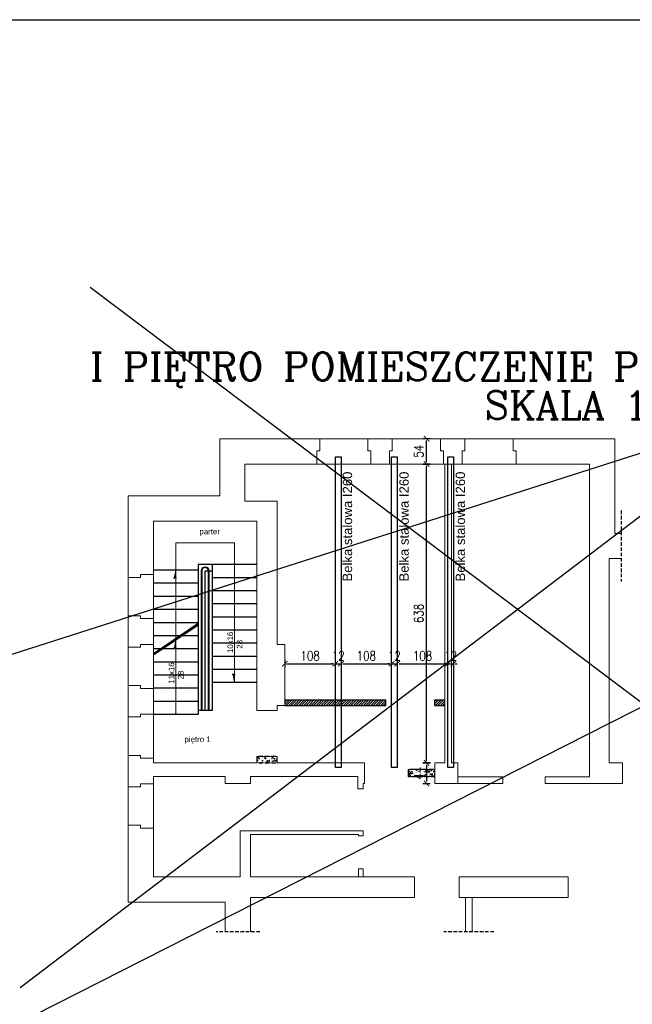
# Model space of a CAD drawing. Header units: millimetres. Extents: x -13852 to 21557, y -10038 to 8820.
# Tile 41 of 42: x 14016 to 15324, y 4865 to 6966. Entities that reach past the tile are written whole.
import ezdxf
from ezdxf.lldxf.tags import DXFTag

# ---------------------------------------------------------------- set-up
doc = ezdxf.new("R2010")
doc.units = ezdxf.units.MM
for name, pattern in [('DASHED', [0.75, 0.5, -0.25]), ('ELGO_LTYPE1', [0]), ('HIDDEN', [0.375, 0.25, -0.125])]:
    doc.linetypes.add(name, pattern=pattern)
for name, color, linetype in [('1', 2, 'Continuous'), ('2', 6, 'DASH'), ('cienka', 1, 'Continuous'), ('DIM', 243, 'Continuous'), ('przerywana', 1, 'HIDDEN'), ('widok 01', 4, 'Continuous'), ('wyburzenia', 10, 'DASHED')]:
    doc.layers.add(name, color=color, linetype=linetype)
for name, color, linetype, lineweight in [('istn widok', 252, 'Continuous', 25), ('kreskowanie 0.05', 252, 'ELGO_LTYPE1', 5), ('ocieplenie 0.05', 140, 'Continuous', 5), ('podkladka', 1, 'Continuous', 9)]:
    doc.layers.add(name, color=color, linetype=linetype, lineweight=lineweight)
doc.styles.add('ARIAL', font='arial.ttf')
doc.styles.add('MSE-100', font='romans.shx', dxfattribs={"width": 0.8, "height": 20})
doc.styles.add('NAGLOWKI', font='COMPLEX.shx')
doc.styles.get("Standard").update_dxf_attribs({"font": 'arial.ttf'})
tags = doc.linetypes.add('DASH', pattern=[15, 10, -5]).pattern_tags.tags
tags[6:7] = [DXFTag(74, 4), DXFTag(75, 0), DXFTag(340, '0'), DXFTag(46, 0.0), DXFTag(50, 0.0), DXFTag(44, 0.0), DXFTag(45, 0.0)]
tags[4:5] = [DXFTag(74, 4), DXFTag(75, 0), DXFTag(340, '0'), DXFTag(46, 0.0), DXFTag(50, 0.0), DXFTag(44, 0.0), DXFTag(45, 0.0)]
doc.dimstyles.new('MSE-100', dxfattribs={"dimtxt": 20, "dimasz": 4, "dimexe": 3, "dimexo": 30, "dimgap": 0.7, "dimtad": 0, "dimdec": 1, "dimrnd": 0.5, "dimdsep": 46, "dimtxsty": 'MSE-100', "dimblk": 'T1', "dimcen": -0.9, "dimse1": 1, "dimse2": 1, "dimclrd": 243, "dimclre": 242, "dimclrt": 52, "dimadec": 1, "dimazin": 2, "dimtfac": 0.3333, "dimtdec": 1, "dimtix": 1, "dimtmove": 2, "dimatfit": 3, "dimldrblk": 'strzalka', "dimfxl": 0, "dimtvp": 0.8333, "dimtolj": 1, "dimarcsym": 0})
pattern_1 = [(37.5, (-350782.91, -166151.847), (-0.31496679, 9.63411885), [0, -7.6, 0, -8.5, 0, -8.125]), (7.5, (-350782.91, -166151.847), (8.84888353, 14.11073033), [0, -4.1, 0, -6.85, 0, -2.625]), (327.5, (-350789.06, -166151.847), (15.57070931, 0.02829527), [0, -2.5, 0, -9, 0, -11.75]), (317.5, (-350789.06, -166151.847), (15.03063302, 4.38837782), [0, -1.25, 0, -5.9, 0, -6.75])]

# ---------------------------------------------------------------- blocks, each defined once
blk = doc.blocks.new('A$C3DC7343D')
at = {"layer": 'ocieplenie 0.05', "ltscale": 2}
h = blk.add_hatch(color=256, dxfattribs=at)
h.dxf.hatch_style = 1
h.paths.add_polyline_path([(4.7, 19), (1.4, 2), (4.7, 2)])
at = {"layer": 'kreskowanie 0.05', "ltscale": 2}
for p, q in [((0, 2), (6.3, 2)), ((4.7, 19), (1, 0))]:
    blk.add_line(p, q, dxfattribs=at)
blk = doc.blocks.new('A$C3EB64C60')
at = {"layer": 'kreskowanie 0.05', "ltscale": 2}
blk.add_blockref('A$C3DC7343D', (0, 0), dxfattribs=at)
blk = doc.blocks.new('A$C645346C6')
at = {"layer": 'ocieplenie 0.05', "ltscale": 2}
h = blk.add_hatch(color=256, dxfattribs=at)
h.dxf.hatch_style = 1
h.paths.add_polyline_path([(0, 2.3, 1), (4.5, 2.3, 1)])
blk = doc.blocks.new('T1')
at = {"color": 243}
blk.add_line((0, -2.04), (0, 1.96), dxfattribs=at)
at = {"color": 243, "const_width": 0.5}
blk.add_lwpolyline([(-1.5, -1.44), (1.5, 1.44)], dxfattribs=at)
blk = doc.blocks.new('*D113')
at = {"layer": 'Defpoints', "color": 0, "transparency": 16777216}
for p in [(14582.3, 5632.9), (14690.3, 5632.9), (14690.3, 5591.7)]:
    blk.add_point(p, dxfattribs=at)
at = {"layer": 'DIM', "color": 243, "lineweight": -2, "transparency": 16777216}
blk.add_line((14586.3, 5591.7), (14686.3, 5591.7), dxfattribs=at)
at = {"layer": 'DIM', "color": 243, "lineweight": -2, "transparency": 16777216, "xscale": 4, "yscale": 4, "zscale": 4, "rotation": 180}
blk.add_blockref('T1', (14582.3, 5591.7), dxfattribs=at)
at = {"layer": 'DIM', "color": 243, "lineweight": -2, "transparency": 16777216, "xscale": 4, "yscale": 4, "zscale": 4}
blk.add_blockref('T1', (14690.3, 5591.7), dxfattribs=at)
at = {"layer": 'DIM', "color": 52, "transparency": 16777216, "insert": (14636.3, 5608.4), "char_height": 20, "attachment_point": 5, "style": 'MSE-100'}
blk.add_mtext('\\A1;108', dxfattribs=at)
blk = doc.blocks.new('strzalka')
at = {"color": 243}
blk.add_line((0, -0.97), (0, 0.97), dxfattribs=at)
blk.add_lwpolyline([(-2, 0, 0.733, 0, 0), (0, 0, 0, 0, 0)], format="xyseb", dxfattribs=at)
blk = doc.blocks.new('*D114')
at = {"layer": 'Defpoints', "color": 0, "transparency": 16777216}
for p in [(14690.3, 5632.9), (14702.3, 5591.7), (14702.3, 5514.4)]:
    blk.add_point(p, dxfattribs=at)
at = {"layer": 'DIM', "color": 243, "lineweight": -2, "transparency": 16777216}
for p, q in [((14686.3, 5591.7), (14682.3, 5591.7)), ((14690.3, 5591.7), (14702.3, 5591.7)), ((14706.3, 5591.7), (14710.3, 5591.7))]:
    blk.add_line(p, q, dxfattribs=at)
at = {"layer": 'DIM', "color": 243, "lineweight": -2, "transparency": 16777216, "xscale": 4, "yscale": 4, "zscale": 4}
blk.add_blockref('T1', (14690.3, 5591.7), dxfattribs=at)
at = {"layer": 'DIM', "color": 243, "lineweight": -2, "transparency": 16777216, "xscale": 4, "yscale": 4, "zscale": 4, "rotation": 180}
blk.add_blockref('T1', (14702.3, 5591.7), dxfattribs=at)
at = {"layer": 'DIM', "color": 52, "transparency": 16777216, "insert": (14696.3, 5608.4), "char_height": 20, "attachment_point": 5, "style": 'MSE-100'}
blk.add_mtext('\\A1;12', dxfattribs=at)
blk = doc.blocks.new('*D115')
at = {"layer": 'Defpoints', "color": 0, "transparency": 16777216}
for p in [(14810.3, 5591.7), (14702.3, 5514.4), (14810.3, 5369.9)]:
    blk.add_point(p, dxfattribs=at)
at = {"layer": 'DIM', "color": 243, "lineweight": -2, "transparency": 16777216}
blk.add_line((14706.3, 5591.7), (14806.3, 5591.7), dxfattribs=at)
at = {"layer": 'DIM', "color": 243, "lineweight": -2, "transparency": 16777216, "xscale": 4, "yscale": 4, "zscale": 4, "rotation": 180}
blk.add_blockref('T1', (14702.3, 5591.7), dxfattribs=at)
at = {"layer": 'DIM', "color": 243, "lineweight": -2, "transparency": 16777216, "xscale": 4, "yscale": 4, "zscale": 4}
blk.add_blockref('T1', (14810.3, 5591.7), dxfattribs=at)
at = {"layer": 'DIM', "color": 52, "transparency": 16777216, "insert": (14756.3, 5608.4), "char_height": 20, "attachment_point": 5, "style": 'MSE-100'}
blk.add_mtext('\\A1;108', dxfattribs=at)
blk = doc.blocks.new('*D116')
at = {"layer": 'Defpoints', "color": 0, "transparency": 16777216}
for p in [(14822.3, 5591.7), (14810.3, 5369.9), (14822.3, 5369.9)]:
    blk.add_point(p, dxfattribs=at)
at = {"layer": 'DIM', "color": 243, "lineweight": -2, "transparency": 16777216}
for p, q in [((14806.3, 5591.7), (14802.3, 5591.7)), ((14810.3, 5591.7), (14822.3, 5591.7)), ((14826.3, 5591.7), (14830.3, 5591.7))]:
    blk.add_line(p, q, dxfattribs=at)
at = {"layer": 'DIM', "color": 243, "lineweight": -2, "transparency": 16777216, "xscale": 4, "yscale": 4, "zscale": 4}
blk.add_blockref('T1', (14810.3, 5591.7), dxfattribs=at)
at = {"layer": 'DIM', "color": 243, "lineweight": -2, "transparency": 16777216, "xscale": 4, "yscale": 4, "zscale": 4, "rotation": 180}
blk.add_blockref('T1', (14822.3, 5591.7), dxfattribs=at)
at = {"layer": 'DIM', "color": 52, "transparency": 16777216, "insert": (14816.3, 5608.4), "char_height": 20, "attachment_point": 5, "style": 'MSE-100'}
blk.add_mtext('\\A1;12', dxfattribs=at)
blk = doc.blocks.new('*D117')
at = {"layer": 'Defpoints', "color": 0, "transparency": 16777216}
for p in [(14930.3, 5591.7), (14822.3, 5369.9), (14930.3, 5369.9)]:
    blk.add_point(p, dxfattribs=at)
at = {"layer": 'DIM', "color": 243, "lineweight": -2, "transparency": 16777216}
blk.add_line((14826.3, 5591.7), (14926.3, 5591.7), dxfattribs=at)
at = {"layer": 'DIM', "color": 243, "lineweight": -2, "transparency": 16777216, "xscale": 4, "yscale": 4, "zscale": 4, "rotation": 180}
blk.add_blockref('T1', (14822.3, 5591.7), dxfattribs=at)
at = {"layer": 'DIM', "color": 243, "lineweight": -2, "transparency": 16777216, "xscale": 4, "yscale": 4, "zscale": 4}
blk.add_blockref('T1', (14930.3, 5591.7), dxfattribs=at)
at = {"layer": 'DIM', "color": 52, "transparency": 16777216, "insert": (14876.3, 5608.4), "char_height": 20, "attachment_point": 5, "style": 'MSE-100'}
blk.add_mtext('\\A1;108', dxfattribs=at)
blk = doc.blocks.new('*D118')
at = {"layer": 'Defpoints', "color": 0, "transparency": 16777216}
for p in [(14942.3, 5591.7), (14930.3, 5369.9), (14942.3, 5369.9)]:
    blk.add_point(p, dxfattribs=at)
at = {"layer": 'DIM', "color": 243, "lineweight": -2, "transparency": 16777216}
for p, q in [((14926.3, 5591.7), (14922.3, 5591.7)), ((14930.3, 5591.7), (14942.3, 5591.7)), ((14946.3, 5591.7), (14950.3, 5591.7))]:
    blk.add_line(p, q, dxfattribs=at)
at = {"layer": 'DIM', "color": 243, "lineweight": -2, "transparency": 16777216, "xscale": 4, "yscale": 4, "zscale": 4}
blk.add_blockref('T1', (14930.3, 5591.7), dxfattribs=at)
at = {"layer": 'DIM', "color": 243, "lineweight": -2, "transparency": 16777216, "xscale": 4, "yscale": 4, "zscale": 4, "rotation": 180}
blk.add_blockref('T1', (14942.3, 5591.7), dxfattribs=at)
at = {"layer": 'DIM', "color": 52, "transparency": 16777216, "insert": (14936.3, 5608.4), "char_height": 20, "attachment_point": 5, "style": 'MSE-100'}
blk.add_mtext('\\A1;12', dxfattribs=at)
blk = doc.blocks.new('*D119')
at = {"layer": 'Defpoints', "color": 0, "transparency": 16777216}
for p in [(14884.8, 6017.9), (14920.8, 6017.9), (14923.8, 5379.9)]:
    blk.add_point(p, dxfattribs=at)
at = {"layer": 'DIM', "color": 243, "lineweight": -2, "transparency": 16777216}
blk.add_line((14884.8, 5383.9), (14884.8, 6013.9), dxfattribs=at)
at = {"layer": 'DIM', "color": 243, "lineweight": -2, "transparency": 16777216, "xscale": 4, "yscale": 4, "zscale": 4}
for p, rotation in [((14884.8, 6017.9), 90), ((14884.8, 5379.9), 270)]:
    blk.add_blockref('T1', p, dxfattribs=dict(at, rotation=rotation))
at = {"layer": 'DIM', "color": 52, "transparency": 16777216, "insert": (14868.1, 5698.9), "char_height": 20, "attachment_point": 5, "rotation": 90, "style": 'MSE-100'}
blk.add_mtext('\\A1;638', dxfattribs=at)
blk = doc.blocks.new('*D120')
at = {"layer": 'Defpoints', "color": 0, "transparency": 16777216}
for p in [(14923.8, 5379.9), (14884.8, 5335.9), (14951.8, 5335.9)]:
    blk.add_point(p, dxfattribs=at)
at = {"layer": 'DIM', "color": 243, "lineweight": -2, "transparency": 16777216}
blk.add_line((14884.8, 5375.9), (14884.8, 5339.9), dxfattribs=at)
at = {"layer": 'DIM', "color": 243, "lineweight": -2, "transparency": 16777216, "xscale": 4, "yscale": 4, "zscale": 4}
for p, rotation in [((14884.8, 5379.9), 90), ((14884.8, 5335.9), 270)]:
    blk.add_blockref('T1', p, dxfattribs=dict(at, rotation=rotation))
at = {"layer": 'DIM', "color": 52, "transparency": 16777216, "insert": (14868.1, 5357.9), "char_height": 20, "attachment_point": 5, "rotation": 90, "style": 'MSE-100'}
blk.add_mtext('\\A1;44', dxfattribs=at)
blk = doc.blocks.new('*D121')
at = {"layer": 'Defpoints', "color": 0, "transparency": 16777216}
for p in [(14884.8, 6071.9), (14914.8, 6071.9), (14920.8, 6017.9)]:
    blk.add_point(p, dxfattribs=at)
at = {"layer": 'DIM', "color": 243, "lineweight": -2, "transparency": 16777216}
blk.add_line((14884.8, 6021.9), (14884.8, 6067.9), dxfattribs=at)
at = {"layer": 'DIM', "color": 243, "lineweight": -2, "transparency": 16777216, "xscale": 4, "yscale": 4, "zscale": 4}
for p, rotation in [((14884.8, 6071.9), 90), ((14884.8, 6017.9), 270)]:
    blk.add_blockref('T1', p, dxfattribs=dict(at, rotation=rotation))
at = {"layer": 'DIM', "color": 52, "transparency": 16777216, "insert": (14868.1, 6044.9), "char_height": 20, "attachment_point": 5, "rotation": 90, "style": 'MSE-100'}
blk.add_mtext('\\A1;54', dxfattribs=at)

msp = doc.modelspace()

# ---------------------------------------------------------------- hatches: boundary and pattern name
at = {"layer": 'cienka'}
h = msp.add_hatch(dxfattribs=at)
h.set_pattern_fill('ANSI31', color=256, scale=30, style=0)
h.set_pattern_definition([(45, (-350761.169, -168782.283), (-2.65165043, 2.65165043), [])])
h.paths.add_polyline_path([(14797.82, 5514.417), (14582.32, 5514.417), (14582.32, 5502.417), (14797.82, 5502.417)])
h.paths.add_polyline_path([(14923.775, 5514.417), (14902.82, 5514.417), (14902.82, 5502.417), (14923.775, 5502.417)])
at = {"layer": 'ocieplenie 0.05', "ltscale": 2}
h = msp.add_hatch(color=256, dxfattribs=at)
h.dxf.hatch_style = 1
h.paths.add_polyline_path([(14347.567, 5483.917, 1), (14352.073, 5483.917, 1)])
at = {"layer": 'wyburzenia'}
h = msp.add_hatch(dxfattribs=at)
h.set_pattern_fill('AR-SAND', color=256, scale=5, style=0)
h.set_pattern_definition(pattern_1)
h.paths.add_polyline_path([(14522.32, 5379.917), (14566.32, 5379.917), (14566.32, 5393.917), (14522.32, 5393.917)])
h = msp.add_hatch(dxfattribs=at)
h.set_pattern_fill('AR-SAND', color=256, scale=5, style=0)
h.set_pattern_definition(pattern_1)
h.paths.add_polyline_path([(14845.82, 5350.917), (14902.82, 5350.917), (14902.82, 5365.917), (14845.82, 5365.917)])

# ---------------------------------------------------------------- linework, layer by layer
at = {"layer": '2', "color": 2}
for points in [[(14690.32, 6032.917), (14702.32, 6032.917), (14702.32, 5369.917), (14690.32, 5369.917)], [(14810.32, 6032.917), (14822.32, 6032.917), (14822.32, 5369.917), (14810.32, 5369.917)], [(14930.32, 6032.917), (14942.32, 6032.917), (14942.32, 5369.917), (14930.32, 5369.917)]]:
    msp.add_lwpolyline(points, close=True, dxfattribs=at)
at = {"layer": 'DIM'}
for p, q in [((7132.203, 1331.666), (18232.913, 6966.285)), ((7132.203, 3414.734), (18232.913, 6966.285)), ((14017.515, 4900.662), (16056.7, 6450.608)), ((14167.108, 6395.534), (16025.207, 4995.075))]:
    msp.add_line(p, q, dxfattribs=at)
msp.add_lwpolyline([(7132.203, 6966.285), (18232.913, 6966.285), (18232.913, 3414.734), (7132.203, 3414.734)], close=True, dxfattribs=at)
at = {"layer": 'istn widok', "ltscale": 60}
for p, q in [((14397.32, 5803.917), (14522.32, 5803.917)), ((14397.32, 5803.917), (14397.32, 5483.917)), ((14427.32, 5803.917), (14427.32, 5491.417)), ((14302.32, 5791.917), (14397.32, 5791.917)), ((14412.32, 5491.417), (14412.32, 5790.213)), ((14302.32, 5763.917), (14397.32, 5763.917)), ((14427.32, 5775.917), (14522.32, 5775.917)), ((14427.32, 5747.917), (14522.32, 5747.917)), ((14302.32, 5735.917), (14397.32, 5735.917)), ((14427.32, 5719.917), (14522.32, 5719.917)), ((14302.32, 5707.917), (14397.32, 5707.917)), ((14302.32, 5679.917), (14397.32, 5679.917)), ((14427.32, 5691.917), (14522.32, 5691.917)), ((14427.32, 5663.917), (14522.32, 5663.917)), ((14302.32, 5651.917), (14360.137, 5651.917)), ((14364.551, 5651.917), (14397.32, 5651.917)), ((14427.32, 5635.917), (14522.32, 5635.917)), ((14302.32, 5623.917), (14318.94, 5623.917)), ((14323.354, 5623.917), (14397.32, 5623.917)), ((14302.32, 5595.917), (14397.32, 5595.917)), ((14427.32, 5607.917), (14522.32, 5607.917)), ((14427.32, 5579.917), (14522.32, 5579.917)), ((14302.32, 5567.917), (14397.32, 5567.917)), ((14427.32, 5551.917), (14522.32, 5551.917)), ((14302.32, 5539.917), (14397.32, 5539.917)), ((14302.32, 5511.917), (14397.32, 5511.917)), ((14302.32, 5483.917), (14397.32, 5483.917))]:
    msp.add_line(p, q, dxfattribs=at)
at = {"layer": 'istn widok', "ltscale": 2}
for p, q in [((14412.32, 5790.213), (14418.82, 5790.213)), ((14420.82, 5790.213), (14427.32, 5790.213)), ((14397.32, 5677.189), (14302.32, 5612.621)), ((14397.32, 5674.189), (14302.32, 5609.621)), ((14427.32, 5491.417), (14397.32, 5491.417))]:
    msp.add_line(p, q, dxfattribs=at)
at = {"layer": 'kreskowanie 0.05', "ltscale": 2}
for p, q in [((14349.82, 5791.917), (14349.82, 5849.917)), ((14474.82, 5849.917), (14349.82, 5849.917)), ((14474.82, 5803.917), (14474.82, 5849.917)), ((14474.82, 5803.917), (14474.82, 5551.917)), ((14349.82, 5791.917), (14349.82, 5483.917)), ((14403.82, 5491.417), (14403.82, 5790.213)), ((14405.82, 5491.417), (14405.82, 5790.213)), ((14418.82, 5491.417), (14418.82, 5790.213)), ((14420.82, 5491.417), (14420.82, 5790.213))]:
    msp.add_line(p, q, dxfattribs=at)
for radius in [8.5, 6.5]:
    msp.add_arc((14412.32, 5790.213), radius, 0, 180, dxfattribs=at)
at = {"layer": 'podkladka', "ltscale": 60}
for p, q in [((14656.775, 6071.917), (14443.32, 6071.917)), ((14443.32, 6071.917), (14443.32, 5949.917)), ((14656.775, 6045.917), (14656.775, 6071.917)), ((14656.775, 6071.917), (14759.775, 6071.917)), ((14759.775, 6045.917), (14759.775, 6071.917)), ((14811.775, 6071.917), (14759.775, 6071.917)), ((14811.775, 6045.917), (14811.775, 6071.917)), ((14811.775, 6071.917), (14914.775, 6071.917)), ((14914.775, 6045.917), (14914.775, 6071.917)), ((14966.82, 6071.917), (14914.775, 6071.917)), ((14966.82, 6045.917), (14966.82, 6071.917)), ((14966.82, 6071.917), (15069.82, 6071.917)), ((15286.82, 6071.917), (15069.82, 6071.917)), ((15069.82, 6045.917), (15069.82, 6071.917)), ((15286.82, 6071.917), (15286.82, 5869.917)), ((14650.775, 6017.917), (14650.775, 6045.917)), ((14650.775, 6045.917), (14656.775, 6045.917)), ((14765.775, 6045.917), (14759.775, 6045.917)), ((14765.775, 6017.917), (14765.775, 6045.917)), ((14805.775, 6017.917), (14805.775, 6045.917)), ((14805.775, 6045.917), (14811.775, 6045.917)), ((14920.775, 6045.917), (14914.775, 6045.917)), ((14920.775, 6017.917), (14920.775, 6045.917)), ((14960.82, 6017.917), (14960.82, 6045.917)), ((14960.82, 6045.917), (14966.82, 6045.917)), ((15075.82, 6045.917), (15069.82, 6045.917)), ((15075.82, 6017.917), (15075.82, 6045.917)), ((14650.775, 6017.917), (14497.32, 6017.917)), ((14497.32, 6017.917), (14497.32, 5938.917)), ((14765.775, 6017.917), (14650.775, 6017.917)), ((14805.775, 6017.917), (14765.775, 6017.917)), ((14920.775, 6017.917), (14805.775, 6017.917)), ((14960.82, 6017.917), (14920.775, 6017.917)), ((15075.82, 6017.917), (14960.82, 6017.917)), ((15232.82, 6017.917), (15075.82, 6017.917)), ((15232.82, 6017.917), (15232.82, 5349.917)), ((14248.32, 5949.917), (14248.32, 5775.917)), ((14248.32, 5949.917), (14443.32, 5949.917)), ((14566.32, 5938.917), (14497.32, 5938.917)), ((14566.32, 5938.917), (14566.32, 5632.917)), ((14302.32, 5895.917), (14302.32, 5781.917)), ((14302.32, 5895.917), (14522.32, 5895.917)), ((14522.32, 5895.917), (14522.32, 5491.417)), ((15300.159, 5869.917), (15286.82, 5869.917)), ((15274.82, 5815.917), (15274.82, 5379.917)), ((15300.159, 5815.917), (15274.82, 5815.917)), ((14302.32, 5781.917), (14274.32, 5781.917)), ((14274.32, 5781.917), (14274.32, 5775.917)), ((14302.32, 5781.917), (14302.32, 5687.917)), ((14274.32, 5775.917), (14248.32, 5775.917)), ((14248.32, 5693.917), (14248.32, 5775.917)), ((14248.32, 5693.917), (14248.32, 5626.917)), ((14274.32, 5693.917), (14248.32, 5693.917)), ((14274.32, 5687.917), (14274.32, 5693.917)), ((14302.32, 5687.917), (14274.32, 5687.917)), ((14302.32, 5687.917), (14302.32, 5632.917)), ((15232.82, 5690.925), (15232.82, 5687.925)), ((14302.32, 5632.917), (14274.32, 5632.917)), ((14274.32, 5632.917), (14274.32, 5626.917)), ((14302.32, 5632.917), (14302.32, 5538.917)), ((14582.32, 5632.917), (14566.32, 5632.917)), ((14582.32, 5632.917), (14582.32, 5502.417)), ((14274.32, 5626.917), (14248.32, 5626.917)), ((14248.32, 5544.917), (14248.32, 5626.917)), ((14248.32, 5544.917), (14248.32, 5477.917)), ((14274.32, 5544.917), (14248.32, 5544.917)), ((14274.32, 5538.917), (14274.32, 5544.917)), ((14302.32, 5538.917), (14274.32, 5538.917)), ((14302.32, 5538.917), (14302.32, 5483.917)), ((14566.32, 5491.417), (14522.32, 5491.417)), ((14566.32, 5502.417), (14566.32, 5491.417)), ((14582.211, 5502.417), (14566.32, 5502.417)), ((14274.32, 5477.917), (14248.32, 5477.917)), ((14248.32, 5395.917), (14248.32, 5477.917)), ((14302.32, 5483.917), (14274.32, 5483.917)), ((14274.32, 5483.917), (14274.32, 5477.917)), ((14302.32, 5483.917), (14302.32, 5389.917)), ((14248.32, 5395.917), (14248.32, 5328.917)), ((14274.32, 5395.917), (14248.32, 5395.917)), ((14274.32, 5389.917), (14274.32, 5395.917)), ((14302.32, 5389.917), (14274.32, 5389.917)), ((14302.32, 5379.917), (14302.32, 5389.917)), ((14566.32, 5393.917), (14522.32, 5393.917)), ((14522.32, 5393.917), (14522.32, 5379.917)), ((14566.32, 5393.917), (14566.32, 5379.917)), ((14522.32, 5379.917), (14302.32, 5379.917)), ((14752.32, 5379.917), (14566.32, 5379.917)), ((14752.32, 5379.917), (14752.32, 5335.917)), ((14902.82, 5365.917), (14845.82, 5365.917)), ((14845.82, 5365.917), (14845.82, 5350.917)), ((14923.775, 5379.917), (14902.82, 5379.917)), ((14902.82, 5379.917), (14902.82, 5335.917)), ((14951.845, 5379.917), (14937.82, 5379.917)), ((14951.845, 5379.917), (14951.845, 5335.917)), ((15302.82, 5379.917), (15274.82, 5379.917)), ((14455.32, 5350.917), (14302.32, 5350.917)), ((14302.32, 5350.917), (14302.32, 5334.917)), ((14455.32, 5350.917), (14455.32, 5335.917)), ((14738.32, 5350.917), (14509.32, 5350.917)), ((14509.32, 5350.917), (14509.32, 5335.917)), ((14738.32, 5350.917), (14738.32, 5324.917)), ((14902.82, 5350.917), (14845.82, 5350.917)), ((15047.82, 5349.917), (14950.645, 5349.917)), ((15047.82, 5349.917), (15047.82, 5335.917)), ((15137.82, 5349.917), (15137.82, 5335.917)), ((14274.32, 5328.917), (14248.32, 5328.917)), ((14248.32, 5246.917), (14248.32, 5328.917)), ((14302.32, 5334.917), (14274.32, 5334.917)), ((14274.32, 5334.917), (14274.32, 5328.917)), ((14302.32, 5334.917), (14302.32, 5240.917)), ((14509.32, 5335.917), (14455.32, 5335.917)), ((14752.32, 5335.917), (14749.32, 5335.917)), ((14749.32, 5335.917), (14749.32, 5324.917)), ((15047.82, 5335.917), (14902.82, 5335.917)), ((15302.82, 5335.917), (15137.82, 5335.917)), ((14248.32, 5246.917), (14248.32, 5082.917)), ((14274.32, 5246.917), (14248.32, 5246.917)), ((14274.32, 5240.917), (14274.32, 5246.917)), ((14302.32, 5240.917), (14274.32, 5240.917)), ((14302.32, 5240.917), (14302.32, 5136.917)), ((14487.32, 5234.917), (14487.32, 5136.917)), ((14749.32, 5234.917), (14487.32, 5234.917)), ((14749.32, 5234.917), (14749.32, 5223.917)), ((14509.32, 5226.99), (14509.32, 5136.917)), ((14739.32, 5226.917), (14509.32, 5226.917)), ((14739.32, 5226.917), (14739.32, 5223.917)), ((14739.32, 5153.917), (14739.32, 5136.994)), ((14749.32, 5153.917), (14749.32, 5136.994)), ((14487.32, 5136.917), (14302.32, 5136.917)), ((14859.32, 5136.917), (14509.32, 5136.917)), ((14859.32, 5136.917), (14859.32, 5092.917)), ((15187.32, 5136.917), (14954.32, 5136.917)), ((14954.32, 5136.917), (14954.32, 5092.917)), ((15187.32, 5136.917), (15187.32, 5092.917)), ((14509.32, 5092.917), (14509.32, 5019.325)), ((14859.32, 5092.917), (14509.32, 5092.917)), ((15187.32, 5092.917), (14954.32, 5092.917)), ((14968.32, 5092.917), (14968.32, 5019.325)), ((14982.32, 5092.917), (14982.32, 5019.325)), ((14455.32, 5082.917), (14248.32, 5082.917)), ((14455.32, 5082.917), (14455.32, 5019.325))]:
    msp.add_line(p, q, dxfattribs=at)
at = {"layer": 'podkladka', "ltscale": 2}
for p, q in [((14923.775, 6017.917), (14923.775, 5379.917)), ((14937.82, 6017.917), (14937.82, 5379.917)), ((15302.82, 5379.917), (15302.82, 5335.917)), ((15137.82, 5349.917), (15232.82, 5349.917)), ((14738.32, 5324.917), (14749.32, 5324.917)), ((14739.32, 5223.917), (14749.32, 5223.917)), ((14739.32, 5153.917), (14749.32, 5153.917))]:
    msp.add_line(p, q, dxfattribs=at)
at = {"layer": 'przerywana', "ltscale": 30}
for p, q in [((15300.159, 5918.523), (15300.159, 5767.31)), ((14529.077, 5019.325), (14435.563, 5019.325)), ((15028.624, 5019.325), (14922.017, 5019.325))]:
    msp.add_line(p, q, dxfattribs=at)
at = {"layer": 'widok 01'}
for p, q in [((14582.32, 5514.417), (14797.82, 5514.417)), ((14797.82, 5502.417), (14797.82, 5514.417)), ((14902.82, 5514.417), (14923.775, 5514.417)), ((14902.82, 5502.417), (14902.82, 5514.417)), ((14582.32, 5502.417), (14797.82, 5502.417)), ((14902.82, 5502.417), (14923.775, 5502.417))]:
    msp.add_line(p, q, dxfattribs=at)
at = {"layer": 'wyburzenia'}
for points in [[(14522.32, 5379.917), (14566.32, 5379.917), (14566.32, 5393.917), (14522.32, 5393.917)], [(14845.82, 5350.917), (14902.82, 5350.917), (14902.82, 5365.917), (14845.82, 5365.917)]]:
    msp.add_lwpolyline(points, close=True, dxfattribs=at)

# ---------------------------------------------------------------- block references
at = {"layer": 'kreskowanie 0.05', "ltscale": 2}
for name, p in [('A$C645346C6', (14472.567, 5801.664)), ('A$C3DC7343D', (14345.092, 5772.917)), ('A$C3EB64C60', (14345.092, 5622.905))]:
    msp.add_blockref(name, p, dxfattribs=at)
at = {"layer": 'kreskowanie 0.05', "ltscale": 2, "xscale": -1, "rotation": 180}
msp.add_blockref('A$C3DC7343D', (14470.092, 5570.917), dxfattribs=at)

# ---------------------------------------------------------------- texts
at = {"layer": '1', "style": 'NAGLOWKI'}
for s, p in [('I PIĘTRO POMIESZCZENIE PROJ. WENTYLATORNI', (14166.982, 6196.008)), ('SKALA 1:100', (15008.83, 6113.544))]:
    msp.add_text(s, height=60, dxfattribs=at).set_placement(p)
at = {"layer": 'DIM', "color": 52, "style": 'ARIAL'}
for p in [(14725.979, 5767.171), (14846.811, 5767.171), (14967.046, 5767.171)]:
    msp.add_text('Belka stalowa I260', height=20, rotation=90, dxfattribs=at).set_placement(p)
at = {"layer": 'podkladka', "ltscale": 2, "char_height": 12, "attachment_point": 1}
for s, width, insert in [('parter', 66.88362, (14400.148, 5879.844)), ('piętro 1', 143.94241, (14368.32, 5436.29))]:
    msp.add_mtext_dynamic_manual_height_columns(s, width=width, gutter_width=125, heights=[0], dxfattribs=dict(at, insert=insert))
at = {"layer": 'podkladka', "ltscale": 2, "char_height": 12, "attachment_point": 1, "rotation": 90}
for s, insert in [('10x16\\P  28', (14459.685, 5614.355)), ('11x16\\P  28', (14334.323, 5548.76))]:
    msp.add_mtext_dynamic_manual_height_columns(s, width=90.81101, gutter_width=125, heights=[0], dxfattribs=dict(at, insert=insert))

# ---------------------------------------------------------------- dimensions: what is measured, and where the dimension line sits
at = {"layer": 'DIM'}
for base, p1, p2, picture, middle in [((14884.801, 6071.917), (14920.775, 6017.917), (14914.775, 6071.917), '*D121', (14868.135, 6044.917)), ((14884.801, 6017.917), (14923.775, 5379.917), (14920.775, 6017.917), '*D119', (14868.135, 5698.917)), ((14884.801, 5335.917), (14923.775, 5379.917), (14951.845, 5335.917), '*D120', (14868.135, 5357.917))]:
    dim = msp.add_linear_dim(base=base, p1=p1, p2=p2, angle=90, dimstyle='MSE-100', dxfattribs=at)
    dim.commit()
    dim.dimension.update_dxf_attribs({"geometry": picture, "text_midpoint": middle})
for base, p1, p2, picture, middle in [((14690.32, 5591.74), (14582.32, 5632.917), (14690.32, 5632.917), '*D113', (14636.32, 5608.406)), ((14702.32, 5591.74), (14690.32, 5632.917), (14702.32, 5514.417), '*D114', (14696.32, 5608.406)), ((14810.32, 5591.74), (14702.32, 5514.417), (14810.32, 5369.917), '*D115', (14756.32, 5608.406)), ((14822.32, 5591.74), (14810.32, 5369.917), (14822.32, 5369.917), '*D116', (14816.32, 5608.406)), ((14930.32, 5591.74), (14822.32, 5369.917), (14930.32, 5369.917), '*D117', (14876.32, 5608.406)), ((14942.32, 5591.74), (14930.32, 5369.917), (14942.32, 5369.917), '*D118', (14936.32, 5608.406))]:
    dim = msp.add_linear_dim(base=base, p1=p1, p2=p2, dimstyle='MSE-100', dxfattribs=at)
    dim.commit()
    dim.dimension.update_dxf_attribs({"geometry": picture, "text_midpoint": middle})

doc.saveas('drawing.dxf')
